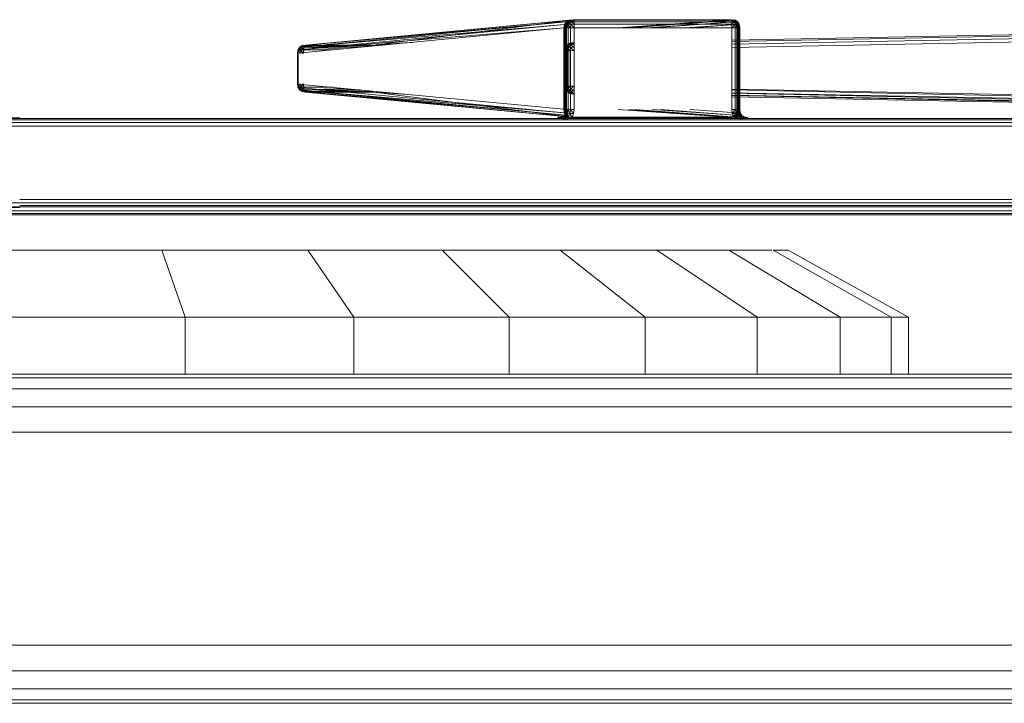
# Model space of a CAD drawing. Header units: millimetres. Extents: x 1 to 3476, y -521 to 159.
# Tile 48 of 130: x 1453 to 1526, y 108 to 159. Entities that reach past the tile are written whole.
import ezdxf

# ---------------------------------------------------------------- set-up
doc = ezdxf.new("R2010")
doc.units = ezdxf.units.MM
doc.layers.add('VG491211CA_dwg', color=8, linetype='Continuous', lineweight=9)

# ---------------------------------------------------------------- blocks, each defined once
blk = doc.blocks.new('VG491211CA_dwg-300031-Północ')
at = {"color": 18, "lineweight": 9}
for p, q in [((-433.632, 156.769), (-413.814, 158.649)), ((-433.523, 156.956), (-413.669, 158.839)), ((-433.523, 156.956), (-413.814, 158.649)), ((-413.428, 158.957), (-433.342, 157.068)), ((-413.669, 158.839), (-433.342, 157.068)), ((-433.101, 157.104), (-413.124, 159.001)), ((-413.091, 159.001), (-433.088, 157.104)), ((-413.428, 158.957), (-433.088, 157.104)), ((-413.091, 159.001), (-428.044, 157.109)), ((-413.124, 159.001), (-428.042, 157.109)), ((-413.814, 158.649), (-413.862, 158.385)), ((-413.669, 158.839), (-413.814, 158.649)), ((-413.814, 158.649), (-413.754, 158.653)), ((-413.814, 158.649), (-413.787, 158.392)), ((-413.754, 158.653), (-413.787, 158.392)), ((-413.669, 158.839), (-413.754, 158.653)), ((-413.646, 158.823), (-413.754, 158.653)), ((-413.754, 158.653), (-413.706, 158.655)), ((-413.754, 158.653), (-413.733, 158.397)), ((-413.733, 158.397), (-413.674, 158.66)), ((-413.733, 158.397), (-413.706, 158.655)), ((-413.706, 158.655), (-413.581, 158.829)), ((-413.646, 158.823), (-413.706, 158.655)), ((-413.706, 158.655), (-413.622, 158.807)), ((-413.706, 158.655), (-413.674, 158.66)), ((-413.701, 158.401), (-413.653, 158.664)), ((-413.701, 158.401), (-413.674, 158.66)), ((-413.691, 158.402), (-413.653, 158.664)), ((-413.653, 158.664), (-413.691, 158.402)), ((-413.691, 158.402), (-413.616, 158.645)), ((-413.674, 158.66), (-413.541, 158.851)), ((-413.674, 158.66), (-413.581, 158.829)), ((-413.674, 158.66), (-413.653, 158.664)), ((-413.428, 158.957), (-413.669, 158.839)), ((-413.669, 158.839), (-413.646, 158.823)), ((-413.541, 158.852), (-413.653, 158.664)), ((-413.653, 158.664), (-413.541, 158.851)), ((-413.653, 158.664), (-413.522, 158.833)), ((-413.653, 158.664), (-413.616, 158.645)), ((-413.616, 158.645), (-413.653, 158.402)), ((-413.653, 158.402), (-413.522, 158.608)), ((-413.428, 158.957), (-413.646, 158.823)), ((-413.408, 158.95), (-413.646, 158.823)), ((-413.646, 158.823), (-413.622, 158.807)), ((-413.408, 158.95), (-413.622, 158.807)), ((-413.622, 158.807), (-413.581, 158.829)), ((-413.522, 158.833), (-413.616, 158.645)), ((-413.616, 158.645), (-413.466, 158.777)), ((-413.616, 158.645), (-413.522, 158.608)), ((-413.353, 158.964), (-413.581, 158.829)), ((-413.581, 158.829), (-413.408, 158.95)), ((-413.581, 158.829), (-413.541, 158.851)), ((-413.541, 158.851), (-413.353, 158.964)), ((-413.541, 158.852), (-413.353, 158.964)), ((-413.522, 158.833), (-413.541, 158.852)), ((-413.522, 158.608), (-413.541, 158.402)), ((-413.353, 158.964), (-413.522, 158.833)), ((-413.334, 158.927), (-413.522, 158.833)), ((-413.466, 158.777), (-413.522, 158.833)), ((-413.466, 158.777), (-413.522, 158.608)), ((-413.522, 158.608), (-413.334, 158.645)), ((-413.353, 158.402), (-413.522, 158.608)), ((-413.334, 158.927), (-413.466, 158.777)), ((-413.297, 158.833), (-413.466, 158.777)), ((-413.334, 158.645), (-413.466, 158.777)), ((-413.091, 159.001), (-413.428, 158.957)), ((-413.408, 158.95), (-413.428, 158.957)), ((-413.091, 159.001), (-413.408, 158.95)), ((-413.353, 158.964), (-413.408, 158.95)), ((-413.353, 158.964), (-413.091, 159.002)), ((-413.353, 158.964), (-413.091, 159.001)), ((-413.334, 158.927), (-413.353, 158.964)), ((-413.353, 158.402), (-413.334, 158.645)), ((-413.091, 159.002), (-413.334, 158.927)), ((-413.091, 158.964), (-413.334, 158.927)), ((-413.297, 158.833), (-413.334, 158.927)), ((-413.334, 158.645), (-413.297, 158.833)), ((-413.334, 158.645), (-413.091, 158.664)), ((-413.091, 158.402), (-413.334, 158.645)), ((-413.091, 158.964), (-413.297, 158.833)), ((-413.091, 158.852), (-413.297, 158.833)), ((-413.091, 158.664), (-413.297, 158.833)), ((-401.336, 159.002), (-413.124, 159.001)), ((-413.091, 158.964), (-413.091, 159.002)), ((-413.091, 159.001), (-401.336, 159.002)), ((-401.336, 159.002), (-413.091, 159.002)), ((-413.091, 158.852), (-413.091, 158.964)), ((-401.336, 158.964), (-413.091, 158.964)), ((-413.091, 158.664), (-413.091, 158.852)), ((-401.336, 158.852), (-413.091, 158.852)), ((-413.091, 158.402), (-413.091, 158.664)), ((-413.091, 158.664), (-401.336, 158.664)), ((-409.814, 158.402), (-401.336, 159.002)), ((-401.336, 159.002), (-409.813, 158.402)), ((-409.256, 158.402), (-401.169, 158.958)), ((-401.169, 158.958), (-409.256, 158.402)), ((-409.014, 158.402), (-401.169, 158.958)), ((-401.169, 158.958), (-409.014, 158.402)), ((-407.677, 158.402), (-401.049, 158.84)), ((-401.049, 158.84), (-407.676, 158.402)), ((-401.049, 158.84), (-407.235, 158.402)), ((-407.234, 158.402), (-401.049, 158.84)), ((-401.336, 158.664), (-405.448, 158.664)), ((-400.978, 158.65), (-404.879, 158.402)), ((-404.879, 158.402), (-400.977, 158.65)), ((-400.978, 158.65), (-404.474, 158.402)), ((-404.474, 158.402), (-400.977, 158.65)), ((-403.464, 158.852), (-401.336, 158.852)), ((-401.074, 158.965), (-401.336, 159.002)), ((-401.336, 159.002), (-401.002, 158.924)), ((-401.336, 159.002), (-401.169, 158.958)), ((-401.169, 158.958), (-401.336, 159.002)), ((-401.336, 159.002), (-401.002, 158.924)), ((-401.336, 159.002), (-401.074, 158.965)), ((-401.336, 159.002), (-401.074, 158.964)), ((-401.074, 158.964), (-401.336, 159.002)), ((-401.336, 159.002), (-401.092, 158.927)), ((-401.336, 159.002), (-401.336, 158.964)), ((-401.336, 159.002), (-401.092, 158.927)), ((-323.719, 158.986), (-401.336, 157.486)), ((-401.092, 158.927), (-401.336, 158.964)), ((-401.336, 158.964), (-401.13, 158.833)), ((-401.336, 158.964), (-401.336, 158.852)), ((-401.336, 158.852), (-401.336, 158.964)), ((-401.336, 158.964), (-401.13, 158.833)), ((-401.336, 158.964), (-401.092, 158.927)), ((-323.721, 158.874), (-401.336, 157.374)), ((-401.13, 158.833), (-401.336, 158.852)), ((-401.336, 158.852), (-401.336, 158.664)), ((-401.336, 158.664), (-401.336, 158.852)), ((-401.336, 158.852), (-401.13, 158.833)), ((-401.336, 158.664), (-401.13, 158.833)), ((-401.336, 158.664), (-401.13, 158.833)), ((-401.336, 157.186), (-323.72, 158.686)), ((-401.336, 158.664), (-401.092, 158.645)), ((-401.336, 158.664), (-401.336, 158.402)), ((-401.336, 158.402), (-401.092, 158.645)), ((-401.002, 158.924), (-401.169, 158.958)), ((-401.169, 158.958), (-400.954, 158.831)), ((-401.169, 158.958), (-401.049, 158.84)), ((-401.049, 158.84), (-401.169, 158.958)), ((-401.169, 158.958), (-400.954, 158.831)), ((-401.169, 158.958), (-401.002, 158.924)), ((-401.092, 158.927), (-401.13, 158.833)), ((-401.13, 158.833), (-401.092, 158.927)), ((-400.961, 158.777), (-401.13, 158.833)), ((-401.13, 158.833), (-401.092, 158.645)), ((-401.092, 158.645), (-401.13, 158.833)), ((-401.13, 158.833), (-400.961, 158.777)), ((-401.074, 158.964), (-401.092, 158.927)), ((-401.092, 158.927), (-401.074, 158.964)), ((-400.905, 158.833), (-401.092, 158.927)), ((-401.092, 158.927), (-400.961, 158.777)), ((-401.092, 158.927), (-400.961, 158.777)), ((-401.092, 158.927), (-400.905, 158.833)), ((-401.092, 158.645), (-400.961, 158.777)), ((-401.092, 158.645), (-400.961, 158.777)), ((-401.092, 158.645), (-400.905, 158.608)), ((-401.092, 158.645), (-401.074, 158.402)), ((-400.886, 158.852), (-401.074, 158.965)), ((-401.074, 158.965), (-400.884, 158.836)), ((-401.074, 158.965), (-401.002, 158.924)), ((-401.002, 158.924), (-401.074, 158.965)), ((-401.074, 158.965), (-400.884, 158.836)), ((-401.074, 158.965), (-400.886, 158.852)), ((-401.074, 158.964), (-400.886, 158.852)), ((-400.886, 158.852), (-401.074, 158.964)), ((-401.074, 158.964), (-400.905, 158.833)), ((-401.074, 158.964), (-400.905, 158.833)), ((-401.074, 158.402), (-400.905, 158.608)), ((-401.049, 158.84), (-400.954, 158.831)), ((-400.954, 158.831), (-401.049, 158.84)), ((-400.883, 158.634), (-401.049, 158.84)), ((-400.978, 158.65), (-401.049, 158.84)), ((-401.049, 158.84), (-400.883, 158.634)), ((-401.049, 158.84), (-400.977, 158.65)), ((-400.884, 158.836), (-401.002, 158.924)), ((-401.002, 158.924), (-400.88, 158.787)), ((-401.002, 158.924), (-400.954, 158.831)), ((-400.954, 158.831), (-401.002, 158.924)), ((-401.002, 158.924), (-400.88, 158.787)), ((-401.002, 158.924), (-400.884, 158.836)), ((-400.883, 158.634), (-400.978, 158.65)), ((-400.858, 158.393), (-400.978, 158.65)), ((-400.954, 158.386), (-400.978, 158.65)), ((-400.977, 158.65), (-400.954, 158.386)), ((-400.905, 158.833), (-400.961, 158.777)), ((-400.961, 158.777), (-400.905, 158.833)), ((-400.905, 158.608), (-400.961, 158.777)), ((-400.811, 158.645), (-400.961, 158.777)), ((-400.811, 158.645), (-400.961, 158.777)), ((-400.954, 158.831), (-400.88, 158.787)), ((-400.88, 158.787), (-400.954, 158.831)), ((-400.883, 158.634), (-400.954, 158.831)), ((-400.954, 158.831), (-400.883, 158.634)), ((-400.886, 158.852), (-400.905, 158.833)), ((-400.905, 158.833), (-400.886, 158.852)), ((-400.811, 158.645), (-400.905, 158.833)), ((-400.774, 158.664), (-400.905, 158.833)), ((-400.905, 158.833), (-400.811, 158.645)), ((-400.774, 158.664), (-400.905, 158.833)), ((-400.905, 158.608), (-400.811, 158.645)), ((-400.811, 158.645), (-400.905, 158.608)), ((-400.886, 158.402), (-400.905, 158.608)), ((-400.774, 158.402), (-400.905, 158.608)), ((-400.905, 158.608), (-400.886, 158.402)), ((-400.774, 158.402), (-400.905, 158.608)), ((-400.884, 158.836), (-400.886, 158.852)), ((-400.886, 158.852), (-400.884, 158.836)), ((-400.774, 158.664), (-400.886, 158.852)), ((-400.886, 158.852), (-400.787, 158.641)), ((-400.886, 158.852), (-400.774, 158.664)), ((-400.787, 158.641), (-400.886, 158.852)), ((-400.774, 158.664), (-400.886, 158.852)), ((-400.886, 158.852), (-400.774, 158.664)), ((-400.88, 158.787), (-400.884, 158.836)), ((-400.884, 158.836), (-400.88, 158.787)), ((-400.884, 158.836), (-400.787, 158.641)), ((-400.787, 158.641), (-400.884, 158.836)), ((-400.883, 158.634), (-400.88, 158.787)), ((-400.883, 158.634), (-400.88, 158.787)), ((-400.813, 158.6), (-400.883, 158.634)), ((-400.79, 158.398), (-400.883, 158.634)), ((-400.858, 158.393), (-400.883, 158.634)), ((-400.883, 158.634), (-400.813, 158.6)), ((-400.883, 158.634), (-400.79, 158.398)), ((-400.883, 158.634), (-400.858, 158.393)), ((-400.88, 158.787), (-400.813, 158.6)), ((-400.813, 158.6), (-400.88, 158.787)), ((-400.787, 158.641), (-400.88, 158.787)), ((-400.787, 158.641), (-400.88, 158.787)), ((-400.787, 158.641), (-400.813, 158.6)), ((-400.813, 158.6), (-400.787, 158.641)), ((-400.813, 158.6), (-400.79, 158.398)), ((-400.79, 158.398), (-400.813, 158.6)), ((-400.75, 158.401), (-400.813, 158.6)), ((-400.75, 158.401), (-400.813, 158.6)), ((-400.811, 158.645), (-400.774, 158.664)), ((-400.774, 158.664), (-400.811, 158.645)), ((-400.774, 158.402), (-400.811, 158.645)), ((-400.736, 158.402), (-400.811, 158.645)), ((-400.811, 158.645), (-400.774, 158.402)), ((-400.736, 158.402), (-400.811, 158.645)), ((-400.774, 158.664), (-400.787, 158.641)), ((-400.787, 158.641), (-400.774, 158.664)), ((-400.787, 158.641), (-400.75, 158.401)), ((-400.75, 158.401), (-400.787, 158.641)), ((-400.736, 158.402), (-400.774, 158.664)), ((-400.774, 158.664), (-400.75, 158.401)), ((-400.774, 158.664), (-400.736, 158.402)), ((-400.75, 158.401), (-400.774, 158.664)), ((-400.736, 158.402), (-400.774, 158.664)), ((-400.774, 158.664), (-400.736, 158.402)), ((-433.668, 156.507), (-413.862, 158.385)), ((-433.632, 156.769), (-413.862, 158.385)), ((-413.862, 158.385), (-413.787, 158.392)), ((-413.862, 158.385), (-413.862, 152.332)), ((-413.787, 158.392), (-413.733, 158.397)), ((-413.787, 158.392), (-413.787, 152.325)), ((-413.733, 158.397), (-413.701, 158.401)), ((-413.733, 152.32), (-413.733, 158.397)), ((-413.701, 158.401), (-413.691, 158.402)), ((-413.701, 152.317), (-413.701, 158.401)), ((-413.691, 158.402), (-413.653, 158.402)), ((-413.691, 152.316), (-413.691, 158.402)), ((-413.691, 158.402), (-413.691, 152.316)), ((-413.653, 158.402), (-413.541, 158.402)), ((-413.653, 158.402), (-413.653, 152.316)), ((-413.541, 158.402), (-413.353, 158.402)), ((-413.541, 158.402), (-413.541, 152.316)), ((-413.353, 158.402), (-413.091, 158.402)), ((-413.353, 152.316), (-413.353, 158.402)), ((-413.091, 152.316), (-413.091, 158.402)), ((-413.091, 158.402), (-401.336, 158.402)), ((-323.718, 158.424), (-401.336, 156.924)), ((-401.336, 158.402), (-401.074, 158.402)), ((-401.336, 158.402), (-401.336, 152.316)), ((-401.074, 158.402), (-400.886, 158.402)), ((-401.074, 158.402), (-401.074, 152.316)), ((-400.858, 158.393), (-400.954, 158.386)), ((-400.954, 152.331), (-400.954, 158.386)), ((-400.954, 158.386), (-400.954, 156.931)), ((-400.886, 158.402), (-400.774, 158.402)), ((-400.774, 158.402), (-400.886, 158.402)), ((-400.886, 152.316), (-400.886, 158.402)), ((-400.886, 158.402), (-400.886, 156.933)), ((-400.79, 158.398), (-400.858, 158.393)), ((-400.858, 158.393), (-400.79, 158.398)), ((-400.858, 152.324), (-400.858, 158.393)), ((-400.858, 158.393), (-400.858, 156.933)), ((-400.75, 158.401), (-400.79, 158.398)), ((-400.79, 158.398), (-400.75, 158.401)), ((-400.79, 158.398), (-400.79, 152.319)), ((-400.79, 156.934), (-400.79, 158.398)), ((-400.774, 158.402), (-400.736, 158.402)), ((-400.736, 158.402), (-400.774, 158.402)), ((-400.774, 152.316), (-400.774, 158.402)), ((-400.774, 158.402), (-400.774, 156.935)), ((-400.736, 158.402), (-400.75, 158.401)), ((-400.75, 158.401), (-400.736, 158.402)), ((-400.75, 158.401), (-400.75, 152.316)), ((-400.75, 156.935), (-400.75, 158.401)), ((-400.736, 152.316), (-400.736, 158.402)), ((-400.736, 158.402), (-400.736, 152.316)), ((-400.736, 156.935), (-400.736, 158.402)), ((-400.736, 158.402), (-400.736, 156.935)), ((-429.507, 157.108), (-433.645, 156.769)), ((-430.085, 157.107), (-433.645, 156.769)), ((-433.355, 157.068), (-433.577, 156.932)), ((-433.342, 157.068), (-433.564, 156.932)), ((-431.967, 157.105), (-433.537, 156.956)), ((-431.801, 157.105), (-433.537, 156.956)), ((-433.537, 156.956), (-433.355, 157.068)), ((-433.342, 157.068), (-433.523, 156.956)), ((-433.101, 157.104), (-433.407, 157.024)), ((-433.407, 157.024), (-433.355, 157.068)), ((-433.088, 157.104), (-433.393, 157.024)), ((-433.342, 157.068), (-433.393, 157.024)), ((-433.355, 157.068), (-433.101, 157.104)), ((-433.088, 157.104), (-433.342, 157.068)), ((-433.163, 157.061), (-433.088, 157.104)), ((-428.042, 157.109), (-433.101, 157.104)), ((-433.088, 157.104), (-428.044, 157.109)), ((-433.088, 157.104), (-428.138, 157.064)), ((-428.044, 157.109), (-425.152, 157.314)), ((-428.044, 157.109), (-425.385, 157.292)), ((-425.158, 157.314), (-428.042, 157.109)), ((-425.391, 157.292), (-428.042, 157.109)), ((-413.686, 156.948), (-413.574, 157.137)), ((-413.574, 157.137), (-413.686, 156.948)), ((-413.686, 156.948), (-413.555, 157.119)), ((-413.686, 156.948), (-413.555, 157.119)), ((-413.649, 156.93), (-413.555, 157.119)), ((-413.555, 157.119), (-413.649, 156.93)), ((-413.387, 157.254), (-413.574, 157.137)), ((-413.574, 157.137), (-413.387, 157.254)), ((-413.574, 157.137), (-413.555, 157.119)), ((-413.555, 157.119), (-413.574, 157.137)), ((-413.387, 157.254), (-413.555, 157.119)), ((-413.387, 157.254), (-413.555, 157.119)), ((-413.368, 157.216), (-413.555, 157.119)), ((-413.555, 157.119), (-413.368, 157.216)), ((-413.555, 157.119), (-413.499, 157.064)), ((-413.499, 157.064), (-413.555, 157.119)), ((-413.368, 157.216), (-413.499, 157.064)), ((-413.368, 157.216), (-413.499, 157.064)), ((-413.33, 157.123), (-413.499, 157.064)), ((-413.499, 157.064), (-413.33, 157.123)), ((-413.124, 157.296), (-413.387, 157.254)), ((-413.387, 157.254), (-413.124, 157.296)), ((-413.368, 157.216), (-413.387, 157.254)), ((-413.387, 157.254), (-413.368, 157.216)), ((-413.124, 157.296), (-413.368, 157.216)), ((-413.124, 157.296), (-413.368, 157.216)), ((-413.124, 157.259), (-413.368, 157.216)), ((-413.368, 157.216), (-413.124, 157.259)), ((-413.33, 157.123), (-413.368, 157.216)), ((-413.368, 157.216), (-413.33, 157.123)), ((-413.368, 156.935), (-413.33, 157.123)), ((-413.33, 157.123), (-413.368, 156.935)), ((-413.124, 157.259), (-413.33, 157.123)), ((-413.124, 157.259), (-413.33, 157.123)), ((-413.124, 157.146), (-413.33, 157.123)), ((-413.33, 157.123), (-413.124, 157.146)), ((-413.124, 156.959), (-413.33, 157.123)), ((-413.124, 156.959), (-413.33, 157.123)), ((-433.679, 156.744), (-433.72, 156.5)), ((-433.72, 156.5), (-433.642, 156.701)), ((-433.72, 156.5), (-433.72, 154.217)), ((-433.707, 156.5), (-433.665, 156.744)), ((-433.707, 156.5), (-433.628, 156.701)), ((-433.645, 156.769), (-433.682, 156.507)), ((-433.682, 156.507), (-433.679, 156.744)), ((-433.577, 156.932), (-433.679, 156.744)), ((-433.679, 156.744), (-433.571, 156.871)), ((-433.645, 156.769), (-433.679, 156.744)), ((-433.679, 156.744), (-433.642, 156.701)), ((-433.668, 156.507), (-433.632, 156.769)), ((-433.668, 156.507), (-433.665, 156.744)), ((-433.668, 154.21), (-433.668, 156.507)), ((-433.665, 156.744), (-433.564, 156.932)), ((-433.665, 156.744), (-433.557, 156.871)), ((-433.665, 156.744), (-433.632, 156.769)), ((-433.628, 156.701), (-433.665, 156.744)), ((-433.665, 156.495), (-433.642, 156.701)), ((-433.628, 156.701), (-433.651, 156.495)), ((-433.537, 156.956), (-433.645, 156.769)), ((-433.645, 156.769), (-433.577, 156.932)), ((-433.642, 156.701), (-433.571, 156.871)), ((-433.642, 156.701), (-433.487, 156.736)), ((-433.516, 156.492), (-433.642, 156.701)), ((-433.632, 156.769), (-433.523, 156.956)), ((-433.632, 156.769), (-433.564, 156.932)), ((-433.557, 156.871), (-433.628, 156.701)), ((-433.473, 156.736), (-433.628, 156.701)), ((-433.502, 156.492), (-433.628, 156.701)), ((-433.407, 157.024), (-433.577, 156.932)), ((-433.577, 156.932), (-433.537, 156.956)), ((-433.571, 156.871), (-433.577, 156.932)), ((-433.407, 157.024), (-433.571, 156.871)), ((-433.571, 156.871), (-433.424, 156.926)), ((-433.487, 156.736), (-433.571, 156.871)), ((-433.564, 156.932), (-433.393, 157.024)), ((-433.564, 156.932), (-433.523, 156.956)), ((-433.557, 156.871), (-433.564, 156.932)), ((-433.393, 157.024), (-433.557, 156.871)), ((-433.41, 156.926), (-433.557, 156.871)), ((-433.473, 156.736), (-433.557, 156.871)), ((-433.516, 156.492), (-433.487, 156.736)), ((-433.473, 156.736), (-433.502, 156.492)), ((-433.487, 156.736), (-433.424, 156.926)), ((-433.487, 156.736), (-433.262, 156.754)), ((-433.273, 156.491), (-433.487, 156.736)), ((-433.41, 156.926), (-433.473, 156.736)), ((-433.248, 156.754), (-433.473, 156.736)), ((-433.259, 156.491), (-433.473, 156.736)), ((-433.176, 157.061), (-433.424, 156.926)), ((-433.424, 156.926), (-433.407, 157.024)), ((-433.424, 156.926), (-433.23, 156.944)), ((-433.262, 156.754), (-433.424, 156.926)), ((-433.163, 157.061), (-433.41, 156.926)), ((-433.393, 157.024), (-433.41, 156.926)), ((-433.216, 156.944), (-433.41, 156.926)), ((-433.248, 156.754), (-433.41, 156.926)), ((-433.176, 157.061), (-433.407, 157.024)), ((-433.393, 157.024), (-433.163, 157.061)), ((-433.273, 156.491), (-433.262, 156.754)), ((-433.23, 156.944), (-433.262, 156.754)), ((-433.262, 156.754), (-431.059, 156.754)), ((-433.248, 156.754), (-433.259, 156.491)), ((-433.248, 156.754), (-433.216, 156.944)), ((-431.059, 156.754), (-433.248, 156.754)), ((-433.176, 157.061), (-433.23, 156.944)), ((-433.23, 156.944), (-429.045, 156.945)), ((-433.23, 156.944), (-430.251, 156.831)), ((-433.216, 156.944), (-433.163, 157.061)), ((-429.045, 156.945), (-433.216, 156.944)), ((-430.25, 156.831), (-433.216, 156.944)), ((-428.878, 156.961), (-433.176, 157.061)), ((-433.163, 157.061), (-428.138, 157.064)), ((-433.163, 157.061), (-428.878, 156.961)), ((-413.724, 156.685), (-413.686, 156.948)), ((-413.686, 156.948), (-413.724, 156.685)), ((-413.724, 156.685), (-413.649, 156.93)), ((-413.724, 156.685), (-413.649, 156.93)), ((-413.686, 156.685), (-413.724, 156.685)), ((-413.724, 156.685), (-413.686, 156.685)), ((-413.724, 154.06), (-413.724, 156.685)), ((-413.724, 156.685), (-413.724, 154.06)), ((-413.649, 156.93), (-413.686, 156.948)), ((-413.686, 156.948), (-413.649, 156.93)), ((-413.686, 156.685), (-413.649, 156.93)), ((-413.649, 156.93), (-413.686, 156.685)), ((-413.686, 156.685), (-413.555, 156.894)), ((-413.686, 156.685), (-413.555, 156.894)), ((-413.574, 156.687), (-413.686, 156.685)), ((-413.686, 156.685), (-413.574, 156.687)), ((-413.686, 154.059), (-413.686, 156.685)), ((-413.686, 156.685), (-413.686, 154.059)), ((-413.649, 156.93), (-413.499, 157.064)), ((-413.649, 156.93), (-413.499, 157.064)), ((-413.555, 156.894), (-413.649, 156.93)), ((-413.649, 156.93), (-413.555, 156.894)), ((-413.555, 156.894), (-413.574, 156.687)), ((-413.574, 156.687), (-413.555, 156.894)), ((-413.574, 156.687), (-413.387, 156.691)), ((-413.387, 156.691), (-413.574, 156.687)), ((-413.574, 156.687), (-413.574, 154.057)), ((-413.574, 154.057), (-413.574, 156.687)), ((-413.499, 157.064), (-413.555, 156.894)), ((-413.555, 156.894), (-413.499, 157.064)), ((-413.555, 156.894), (-413.368, 156.935)), ((-413.368, 156.935), (-413.555, 156.894)), ((-413.387, 156.691), (-413.555, 156.894)), ((-413.387, 156.691), (-413.555, 156.894)), ((-413.368, 156.935), (-413.499, 157.064)), ((-413.368, 156.935), (-413.499, 157.064)), ((-413.387, 156.691), (-413.368, 156.935)), ((-413.368, 156.935), (-413.387, 156.691)), ((-413.387, 156.691), (-413.124, 156.696)), ((-413.124, 156.696), (-413.387, 156.691)), ((-413.387, 154.053), (-413.387, 156.691)), ((-413.387, 156.691), (-413.387, 154.053)), ((-413.368, 156.935), (-413.124, 156.959)), ((-413.124, 156.959), (-413.368, 156.935)), ((-413.124, 156.696), (-413.368, 156.935)), ((-413.124, 156.696), (-413.368, 156.935)), ((-433.72, 154.217), (-433.642, 154.016)), ((-433.72, 154.217), (-433.679, 153.973)), ((-433.665, 153.973), (-433.707, 154.217)), ((-433.707, 154.217), (-433.628, 154.016)), ((-433.682, 154.21), (-433.679, 153.973)), ((-433.682, 154.21), (-433.645, 153.948)), ((-433.632, 153.948), (-433.668, 154.21)), ((-433.668, 154.21), (-433.665, 153.973)), ((-413.862, 152.332), (-433.668, 154.21)), ((-433.642, 154.016), (-433.665, 154.222)), ((-433.651, 154.222), (-433.628, 154.016)), ((-433.516, 154.225), (-433.642, 154.016)), ((-433.502, 154.225), (-433.628, 154.016)), ((-433.487, 153.981), (-433.516, 154.225)), ((-433.502, 154.225), (-433.473, 153.981)), ((-433.273, 154.226), (-433.487, 153.981)), ((-433.259, 154.226), (-433.473, 153.981)), ((-433.262, 153.963), (-433.273, 154.226)), ((-433.259, 154.226), (-433.248, 153.963)), ((-433.642, 154.016), (-433.679, 153.973)), ((-433.679, 153.973), (-433.571, 153.846)), ((-433.679, 153.973), (-433.577, 153.785)), ((-433.679, 153.973), (-433.645, 153.948)), ((-433.665, 153.973), (-433.628, 154.016)), ((-433.564, 153.785), (-433.665, 153.973)), ((-433.665, 153.973), (-433.557, 153.846)), ((-433.632, 153.948), (-433.665, 153.973)), ((-433.645, 153.948), (-433.577, 153.785)), ((-433.645, 153.948), (-433.537, 153.761)), ((-433.645, 153.948), (-430.085, 153.61)), ((-433.571, 153.846), (-433.642, 154.016)), ((-433.487, 153.981), (-433.642, 154.016)), ((-433.523, 153.761), (-433.632, 153.948)), ((-433.632, 153.948), (-433.564, 153.785)), ((-413.823, 152.069), (-433.632, 153.948)), ((-433.628, 154.016), (-433.557, 153.846)), ((-433.628, 154.016), (-433.473, 153.981)), ((-433.577, 153.785), (-433.571, 153.846)), ((-433.537, 153.761), (-433.577, 153.785)), ((-433.577, 153.785), (-433.407, 153.693)), ((-433.355, 153.649), (-433.577, 153.785)), ((-433.487, 153.981), (-433.571, 153.846)), ((-433.407, 153.693), (-433.571, 153.846)), ((-433.424, 153.791), (-433.571, 153.846)), ((-433.557, 153.846), (-433.564, 153.785)), ((-433.564, 153.785), (-433.523, 153.761)), ((-433.393, 153.693), (-433.564, 153.785)), ((-433.342, 153.649), (-433.564, 153.785)), ((-433.473, 153.981), (-433.557, 153.846)), ((-433.557, 153.846), (-433.41, 153.791)), ((-433.393, 153.693), (-433.557, 153.846)), ((-433.355, 153.649), (-433.537, 153.761)), ((-433.537, 153.761), (-431.967, 153.612)), ((-433.537, 153.761), (-431.801, 153.612)), ((-413.707, 151.882), (-433.523, 153.761)), ((-433.523, 153.761), (-433.342, 153.649)), ((-413.823, 152.069), (-433.523, 153.761)), ((-433.424, 153.791), (-433.487, 153.981)), ((-433.262, 153.963), (-433.487, 153.981)), ((-433.473, 153.981), (-433.41, 153.791)), ((-433.473, 153.981), (-433.248, 153.963)), ((-433.262, 153.963), (-433.424, 153.791)), ((-433.407, 153.693), (-433.424, 153.791)), ((-433.176, 153.656), (-433.424, 153.791)), ((-433.23, 153.773), (-433.424, 153.791)), ((-433.248, 153.963), (-433.41, 153.791)), ((-433.41, 153.791), (-433.393, 153.693)), ((-433.41, 153.791), (-433.216, 153.773)), ((-433.163, 153.656), (-433.41, 153.791)), ((-433.407, 153.693), (-433.176, 153.656)), ((-433.355, 153.649), (-433.407, 153.693)), ((-433.101, 153.613), (-433.407, 153.693)), ((-433.393, 153.693), (-433.342, 153.649)), ((-433.163, 153.656), (-433.393, 153.693)), ((-433.088, 153.613), (-433.393, 153.693)), ((-433.101, 153.613), (-433.355, 153.649)), ((-433.342, 153.649), (-413.707, 151.882)), ((-433.342, 153.649), (-413.514, 151.769)), ((-433.342, 153.649), (-433.088, 153.613)), ((-431.059, 153.963), (-433.262, 153.963)), ((-433.262, 153.963), (-433.23, 153.773)), ((-433.248, 153.963), (-431.059, 153.963)), ((-433.216, 153.773), (-433.248, 153.963)), ((-430.251, 153.886), (-433.23, 153.773)), ((-429.045, 153.772), (-433.23, 153.773)), ((-433.23, 153.773), (-433.176, 153.656)), ((-433.216, 153.773), (-430.25, 153.886)), ((-433.163, 153.656), (-433.216, 153.773)), ((-433.216, 153.773), (-429.045, 153.772)), ((-433.176, 153.656), (-428.878, 153.756)), ((-428.878, 153.756), (-433.163, 153.656)), ((-428.138, 153.653), (-433.163, 153.656)), ((-433.088, 153.613), (-433.163, 153.656)), ((-413.276, 151.731), (-433.101, 153.613)), ((-433.101, 153.613), (-428.042, 153.608)), ((-428.138, 153.653), (-433.088, 153.613)), ((-428.044, 153.608), (-433.088, 153.613)), ((-433.088, 153.613), (-413.243, 151.731)), ((-425.15, 153.402), (-428.044, 153.608)), ((-413.243, 151.731), (-428.044, 153.608)), ((-428.042, 153.608), (-425.156, 153.403)), ((-413.276, 151.731), (-428.042, 153.608)), ((-413.686, 153.796), (-413.724, 154.06)), ((-413.724, 154.06), (-413.649, 153.815)), ((-413.724, 154.06), (-413.686, 154.059)), ((-413.686, 154.059), (-413.724, 154.06)), ((-413.724, 154.06), (-413.649, 153.815)), ((-413.724, 154.06), (-413.686, 153.796)), ((-413.649, 153.815), (-413.686, 154.059)), ((-413.686, 154.059), (-413.555, 153.85)), ((-413.686, 154.059), (-413.574, 154.057)), ((-413.574, 154.057), (-413.686, 154.059)), ((-413.686, 154.059), (-413.555, 153.85)), ((-413.686, 154.059), (-413.649, 153.815)), ((-413.686, 153.796), (-413.649, 153.815)), ((-413.649, 153.815), (-413.686, 153.796)), ((-413.574, 153.607), (-413.686, 153.796)), ((-413.686, 153.796), (-413.555, 153.625)), ((-413.686, 153.796), (-413.555, 153.625)), ((-413.686, 153.796), (-413.574, 153.607)), ((-413.649, 153.815), (-413.555, 153.85)), ((-413.555, 153.85), (-413.649, 153.815)), ((-413.555, 153.625), (-413.649, 153.815)), ((-413.649, 153.815), (-413.499, 153.68)), ((-413.649, 153.815), (-413.499, 153.68)), ((-413.649, 153.815), (-413.555, 153.625)), ((-413.387, 154.053), (-413.574, 154.057)), ((-413.574, 154.057), (-413.555, 153.85)), ((-413.555, 153.85), (-413.574, 154.057)), ((-413.574, 154.057), (-413.387, 154.053)), ((-413.574, 153.607), (-413.555, 153.625)), ((-413.555, 153.625), (-413.574, 153.607)), ((-413.387, 153.491), (-413.574, 153.607)), ((-413.574, 153.607), (-413.387, 153.491)), ((-413.387, 154.053), (-413.555, 153.85)), ((-413.387, 154.053), (-413.555, 153.85)), ((-413.368, 153.809), (-413.555, 153.85)), ((-413.555, 153.85), (-413.499, 153.68)), ((-413.499, 153.68), (-413.555, 153.85)), ((-413.555, 153.85), (-413.368, 153.809)), ((-413.555, 153.625), (-413.499, 153.68)), ((-413.499, 153.68), (-413.555, 153.625)), ((-413.368, 153.528), (-413.555, 153.625)), ((-413.387, 153.491), (-413.555, 153.625)), ((-413.555, 153.625), (-413.368, 153.528)), ((-413.387, 153.491), (-413.555, 153.625)), ((-413.368, 153.809), (-413.499, 153.68)), ((-413.368, 153.809), (-413.499, 153.68)), ((-413.499, 153.68), (-413.33, 153.621)), ((-413.499, 153.68), (-413.33, 153.621)), ((-413.368, 153.528), (-413.499, 153.68)), ((-413.368, 153.528), (-413.499, 153.68)), ((-413.368, 153.809), (-413.387, 154.053)), ((-413.124, 154.048), (-413.387, 154.053)), ((-413.387, 154.053), (-413.368, 153.809)), ((-413.387, 154.053), (-413.124, 154.048)), ((-413.368, 153.528), (-413.387, 153.491)), ((-413.387, 153.491), (-413.368, 153.528)), ((-413.124, 153.448), (-413.387, 153.491)), ((-413.387, 153.491), (-413.124, 153.448)), ((-413.124, 154.048), (-413.368, 153.809)), ((-413.124, 154.048), (-413.368, 153.809)), ((-413.33, 153.621), (-413.368, 153.809)), ((-413.124, 153.786), (-413.368, 153.809)), ((-413.368, 153.809), (-413.33, 153.621)), ((-413.368, 153.809), (-413.124, 153.786)), ((-413.33, 153.621), (-413.368, 153.528)), ((-413.368, 153.528), (-413.33, 153.621)), ((-413.124, 153.486), (-413.368, 153.528)), ((-413.124, 153.448), (-413.368, 153.528)), ((-413.368, 153.528), (-413.124, 153.486)), ((-413.124, 153.448), (-413.368, 153.528)), ((-413.124, 153.786), (-413.33, 153.621)), ((-413.124, 153.786), (-413.33, 153.621)), ((-413.33, 153.621), (-413.124, 153.598)), ((-413.33, 153.621), (-413.124, 153.598)), ((-413.124, 153.486), (-413.33, 153.621)), ((-413.124, 153.486), (-413.33, 153.621)), ((-323.124, 152.309), (-401.336, 153.82)), ((-323.649, 152.057), (-401.336, 153.786)), ((-323.649, 152.057), (-401.336, 153.558)), ((-324.024, 151.876), (-401.336, 153.533)), ((-400.954, 153.813), (-400.954, 152.331)), ((-400.886, 153.812), (-400.886, 152.316)), ((-400.858, 153.811), (-400.858, 152.324)), ((-400.79, 152.319), (-400.79, 153.81)), ((-400.774, 153.81), (-400.774, 152.316)), ((-400.75, 152.316), (-400.75, 153.809)), ((-400.736, 152.316), (-400.736, 153.809)), ((-400.736, 153.809), (-400.736, 152.316)), ((-401.336, 153.37), (-324.024, 151.876)), ((-401.336, 153.355), (-324.249, 151.768)), ((-401.336, 153.258), (-324.249, 151.768)), ((-413.862, 152.332), (-413.823, 152.069)), ((-413.787, 152.325), (-413.862, 152.332)), ((-413.841, 151.866), (-413.738, 152.056)), ((-413.728, 152.053), (-413.841, 151.866)), ((-413.841, 151.866), (-413.728, 152.053)), ((-413.692, 152.032), (-413.841, 151.866)), ((-413.787, 152.325), (-413.823, 152.069)), ((-413.823, 152.069), (-413.707, 151.882)), ((-413.746, 152.064), (-413.823, 152.069)), ((-413.811, 151.845), (-413.738, 152.056)), ((-413.811, 151.845), (-413.73, 152.039)), ((-413.692, 152.032), (-413.806, 151.835)), ((-413.787, 152.325), (-413.746, 152.064)), ((-413.733, 152.32), (-413.787, 152.325)), ((-413.733, 152.32), (-413.746, 152.064)), ((-413.746, 152.064), (-413.667, 151.852)), ((-413.73, 152.039), (-413.746, 152.064)), ((-413.746, 152.064), (-413.707, 151.882)), ((-413.738, 152.056), (-413.733, 152.32)), ((-413.738, 152.056), (-413.701, 152.317)), ((-413.691, 152.316), (-413.738, 152.056)), ((-413.738, 152.056), (-413.73, 152.039)), ((-413.728, 152.053), (-413.738, 152.056)), ((-413.73, 152.039), (-413.733, 152.32)), ((-413.701, 152.317), (-413.733, 152.32)), ((-413.725, 151.78), (-413.73, 152.039)), ((-413.73, 152.039), (-413.667, 151.852)), ((-413.653, 152.316), (-413.728, 152.053)), ((-413.691, 152.316), (-413.728, 152.053)), ((-413.728, 152.053), (-413.691, 152.316)), ((-413.692, 152.032), (-413.728, 152.053)), ((-413.691, 152.316), (-413.701, 152.317)), ((-413.541, 152.316), (-413.692, 152.032)), ((-413.653, 152.316), (-413.692, 152.032)), ((-413.578, 151.995), (-413.692, 152.032)), ((-413.692, 152.032), (-413.691, 151.773)), ((-413.653, 152.316), (-413.691, 152.316)), ((-413.578, 151.995), (-413.691, 151.773)), ((-413.541, 152.316), (-413.653, 152.316)), ((-413.541, 152.316), (-413.578, 151.995)), ((-413.406, 152.001), (-413.578, 151.995)), ((-413.534, 151.735), (-413.578, 151.995)), ((-413.406, 152.001), (-413.541, 152.316)), ((-413.353, 152.316), (-413.541, 152.316)), ((-413.534, 151.735), (-413.406, 152.001)), ((-413.406, 152.001), (-413.353, 152.316)), ((-413.128, 152.016), (-413.406, 152.001)), ((-413.241, 151.716), (-413.406, 152.001)), ((-413.128, 152.016), (-413.353, 152.316)), ((-413.091, 152.316), (-413.353, 152.316)), ((-413.241, 151.716), (-413.128, 152.016)), ((-413.128, 152.016), (-413.091, 152.316)), ((-401.613, 151.734), (-409.819, 152.316)), ((-409.818, 152.316), (-401.613, 151.734)), ((-401.325, 151.77), (-409.018, 152.316)), ((-409.017, 152.316), (-401.325, 151.77)), ((-401.325, 151.77), (-408.529, 152.316)), ((-408.528, 152.316), (-401.325, 151.77)), ((-407.236, 152.316), (-401.118, 151.882)), ((-401.118, 151.882), (-407.236, 152.316)), ((-406.656, 152.316), (-401.118, 151.882)), ((-401.118, 151.882), (-406.656, 152.316)), ((-404.475, 152.316), (-400.995, 152.069)), ((-400.995, 152.069), (-404.475, 152.316)), ((-401.336, 152.316), (-401.299, 152.016)), ((-401.074, 152.316), (-401.336, 152.316)), ((-401.074, 152.316), (-401.299, 152.016)), ((-401.299, 152.016), (-401.186, 151.716)), ((-401.021, 152.001), (-401.299, 152.016)), ((-401.299, 152.016), (-401.021, 152.001)), ((-401.186, 151.716), (-401.299, 152.016)), ((-401.021, 152.001), (-401.186, 151.716)), ((-401.186, 151.716), (-401.021, 152.001)), ((-401.118, 151.882), (-400.995, 152.069)), ((-400.995, 152.069), (-401.118, 151.882)), ((-401.074, 152.316), (-401.021, 152.001)), ((-400.886, 152.316), (-401.074, 152.316)), ((-400.886, 152.316), (-401.021, 152.001)), ((-401.021, 152.001), (-400.892, 151.735)), ((-400.849, 151.995), (-401.021, 152.001)), ((-401.021, 152.001), (-400.849, 151.995)), ((-400.892, 151.735), (-401.021, 152.001)), ((-400.995, 152.069), (-400.954, 152.331)), ((-400.954, 152.331), (-400.995, 152.069)), ((-400.995, 152.069), (-400.897, 152.094)), ((-400.995, 152.069), (-400.978, 151.857)), ((-400.995, 152.069), (-400.978, 151.857)), ((-400.978, 151.857), (-400.794, 152.1)), ((-400.794, 152.097), (-400.978, 151.857)), ((-400.978, 151.857), (-400.897, 152.094)), ((-400.897, 152.092), (-400.978, 151.857)), ((-400.954, 152.331), (-400.897, 152.094)), ((-400.954, 152.331), (-400.858, 152.324)), ((-400.897, 152.094), (-400.858, 152.324)), ((-400.858, 152.324), (-400.897, 152.092)), ((-400.897, 152.094), (-400.794, 152.1)), ((-400.794, 152.097), (-400.897, 152.092)), ((-400.849, 151.995), (-400.892, 151.735)), ((-400.892, 151.735), (-400.849, 151.995)), ((-400.849, 151.995), (-400.886, 152.316)), ((-400.735, 152.032), (-400.886, 152.316)), ((-400.774, 152.316), (-400.886, 152.316)), ((-400.886, 152.316), (-400.849, 151.995)), ((-400.886, 152.316), (-400.735, 152.032)), ((-400.886, 152.316), (-400.774, 152.316)), ((-400.858, 152.324), (-400.794, 152.1)), ((-400.858, 152.324), (-400.79, 152.319)), ((-400.79, 152.319), (-400.858, 152.324)), ((-400.858, 152.324), (-400.794, 152.097)), ((-400.735, 152.032), (-400.849, 151.995)), ((-400.849, 151.995), (-400.735, 152.032)), ((-400.736, 151.773), (-400.849, 151.995)), ((-400.849, 151.995), (-400.736, 151.773)), ((-400.794, 152.1), (-400.799, 151.794)), ((-400.797, 151.794), (-400.794, 152.097)), ((-400.79, 152.319), (-400.794, 152.1)), ((-400.794, 152.097), (-400.79, 152.319)), ((-400.75, 152.316), (-400.794, 152.1)), ((-400.75, 152.316), (-400.794, 152.097)), ((-400.794, 152.1), (-400.641, 151.851)), ((-400.794, 152.1), (-400.714, 152.087)), ((-400.64, 151.851), (-400.794, 152.097)), ((-400.714, 152.085), (-400.794, 152.097)), ((-400.79, 152.319), (-400.75, 152.316)), ((-400.75, 152.316), (-400.79, 152.319)), ((-400.735, 152.032), (-400.774, 152.316)), ((-400.699, 152.053), (-400.774, 152.316)), ((-400.736, 152.316), (-400.774, 152.316)), ((-400.774, 152.316), (-400.735, 152.032)), ((-400.774, 152.316), (-400.699, 152.053)), ((-400.774, 152.316), (-400.736, 152.316)), ((-400.75, 152.316), (-400.714, 152.087)), ((-400.75, 152.316), (-400.736, 152.316)), ((-400.714, 152.085), (-400.75, 152.316)), ((-400.736, 152.316), (-400.75, 152.316)), ((-400.736, 152.316), (-400.714, 152.087)), ((-400.736, 152.316), (-400.699, 152.053)), ((-400.699, 152.053), (-400.736, 152.316)), ((-400.736, 152.316), (-400.699, 152.053)), ((-400.699, 152.053), (-400.736, 152.316)), ((-400.736, 152.316), (-400.714, 152.085)), ((-400.735, 152.032), (-400.736, 151.773)), ((-400.735, 152.032), (-400.736, 151.773)), ((-400.699, 152.053), (-400.735, 152.032)), ((-400.735, 152.032), (-400.699, 152.053)), ((-400.621, 151.835), (-400.735, 152.032)), ((-400.586, 151.866), (-400.735, 152.032)), ((-400.735, 152.032), (-400.621, 151.835)), ((-400.735, 152.032), (-400.586, 151.866)), ((-400.714, 152.087), (-400.641, 151.851)), ((-400.714, 152.087), (-400.699, 152.053)), ((-400.64, 151.851), (-400.714, 152.085)), ((-400.699, 152.053), (-400.714, 152.085)), ((-400.699, 152.053), (-400.641, 151.851)), ((-400.699, 152.053), (-400.586, 151.866)), ((-400.586, 151.866), (-400.699, 152.053)), ((-400.699, 152.053), (-400.586, 151.866)), ((-400.586, 151.866), (-400.699, 152.053)), ((-400.699, 152.053), (-400.64, 151.851)), ((-454.416, 151.641), (-584.793, 151.641)), ((-584.793, 151.528), (-454.416, 151.528)), ((-584.793, 151.341), (-454.416, 151.341)), ((-455.116, 151.678), (-454.416, 151.678)), ((-310.924, 151.641), (-454.416, 151.641)), ((-323.124, 151.528), (-454.416, 151.528)), ((-454.416, 151.341), (-323.124, 151.341)), ((-414.061, 151.753), (-414.324, 151.716)), ((-414.324, 151.716), (-414.061, 151.753)), ((-414.324, 151.716), (-414.286, 151.678)), ((-414.286, 151.678), (-414.324, 151.716)), ((-414.291, 151.716), (-414.028, 151.753)), ((-414.028, 151.753), (-414.291, 151.716)), ((-414.254, 151.678), (-414.291, 151.716)), ((-414.291, 151.716), (-414.253, 151.678)), ((-414.061, 151.753), (-414.286, 151.678)), ((-414.286, 151.678), (-414.061, 151.753)), ((-414.01, 151.717), (-414.286, 151.678)), ((-414.286, 151.678), (-414.031, 151.713)), ((-414.254, 151.678), (-414.028, 151.753)), ((-414.254, 151.678), (-413.977, 151.717)), ((-414.028, 151.753), (-414.253, 151.678)), ((-413.998, 151.713), (-414.253, 151.678)), ((-414.031, 151.713), (-414.061, 151.753)), ((-413.924, 151.618), (-414.031, 151.713)), ((-414.028, 151.753), (-413.841, 151.866)), ((-413.841, 151.866), (-414.028, 151.753)), ((-413.977, 151.717), (-414.028, 151.753)), ((-414.028, 151.753), (-413.998, 151.713)), ((-414.01, 151.717), (-413.891, 151.621)), ((-413.841, 151.866), (-413.998, 151.713)), ((-413.806, 151.835), (-413.998, 151.713)), ((-413.998, 151.713), (-413.89, 151.618)), ((-413.977, 151.717), (-413.841, 151.866)), ((-413.977, 151.717), (-413.811, 151.845)), ((-413.86, 151.622), (-413.977, 151.717)), ((-413.924, 151.618), (-413.724, 151.773)), ((-413.756, 151.779), (-413.891, 151.621)), ((-413.806, 151.835), (-413.89, 151.618)), ((-413.691, 151.773), (-413.89, 151.618)), ((-413.86, 151.622), (-413.811, 151.845)), ((-413.86, 151.622), (-413.725, 151.78)), ((-413.841, 151.866), (-413.806, 151.835)), ((-413.811, 151.845), (-413.841, 151.866)), ((-413.725, 151.78), (-413.811, 151.845)), ((-413.806, 151.835), (-413.691, 151.773)), ((-413.738, 151.534), (-413.724, 151.773)), ((-413.667, 151.852), (-413.725, 151.78)), ((-413.725, 151.78), (-413.582, 151.625)), ((-413.514, 151.769), (-413.707, 151.882)), ((-413.707, 151.882), (-413.667, 151.852)), ((-413.705, 151.534), (-413.691, 151.773)), ((-413.534, 151.735), (-413.691, 151.773)), ((-413.667, 151.852), (-413.582, 151.625)), ((-413.667, 151.852), (-413.51, 151.73)), ((-413.514, 151.769), (-413.667, 151.852)), ((-413.613, 151.625), (-413.543, 151.73)), ((-413.51, 151.73), (-413.582, 151.625)), ((-413.241, 151.716), (-413.534, 151.735)), ((-413.243, 151.731), (-413.514, 151.769)), ((-413.514, 151.769), (-413.51, 151.73)), ((-413.243, 151.731), (-413.51, 151.73)), ((-413.51, 151.73), (-413.215, 151.687)), ((-401.613, 151.734), (-413.276, 151.731)), ((-413.243, 151.731), (-401.613, 151.734)), ((-413.215, 151.687), (-413.243, 151.731)), ((-413.215, 151.687), (-401.613, 151.734)), ((-413.215, 151.687), (-401.455, 151.688)), ((-401.613, 151.734), (-405.448, 151.718)), ((-405.448, 151.648), (-401.455, 151.688)), ((-401.454, 151.688), (-405.448, 151.648)), ((-401.325, 151.77), (-401.613, 151.734)), ((-401.613, 151.734), (-401.325, 151.77)), ((-401.613, 151.734), (-401.455, 151.688)), ((-401.454, 151.688), (-401.613, 151.734)), ((-401.455, 151.688), (-401.325, 151.77)), ((-401.455, 151.688), (-401.17, 151.728)), ((-401.325, 151.77), (-401.454, 151.688)), ((-401.17, 151.728), (-401.454, 151.688)), ((-401.118, 151.882), (-401.325, 151.77)), ((-401.325, 151.77), (-401.118, 151.882)), ((-401.17, 151.728), (-401.325, 151.77)), ((-401.325, 151.77), (-401.17, 151.728)), ((-401.186, 151.716), (-400.892, 151.735)), ((-400.892, 151.735), (-401.186, 151.716)), ((-401.17, 151.728), (-401.118, 151.882)), ((-401.118, 151.882), (-401.17, 151.728)), ((-401.17, 151.728), (-400.978, 151.857)), ((-400.978, 151.857), (-401.17, 151.728)), ((-400.978, 151.631), (-401.17, 151.728)), ((-401.17, 151.728), (-400.976, 151.631)), ((-400.978, 151.857), (-401.118, 151.882)), ((-401.118, 151.882), (-400.978, 151.857)), ((-400.799, 151.794), (-400.978, 151.857)), ((-400.978, 151.631), (-400.978, 151.857)), ((-400.978, 151.857), (-400.797, 151.794)), ((-400.978, 151.857), (-400.976, 151.631)), ((-400.978, 151.631), (-400.799, 151.794)), ((-400.797, 151.794), (-400.976, 151.631)), ((-400.892, 151.735), (-400.736, 151.773)), ((-400.736, 151.773), (-400.892, 151.735)), ((-400.641, 151.851), (-400.799, 151.794)), ((-400.799, 151.794), (-400.608, 151.629)), ((-400.797, 151.794), (-400.64, 151.851)), ((-400.606, 151.63), (-400.797, 151.794)), ((-400.736, 151.773), (-400.621, 151.835)), ((-400.621, 151.835), (-400.736, 151.773)), ((-400.736, 151.773), (-400.536, 151.618)), ((-400.722, 151.534), (-400.736, 151.773)), ((-400.722, 151.534), (-400.736, 151.773)), ((-400.536, 151.618), (-400.736, 151.773)), ((-400.586, 151.866), (-400.641, 151.851)), ((-400.641, 151.851), (-400.608, 151.629)), ((-400.641, 151.851), (-400.458, 151.721)), ((-400.64, 151.851), (-400.586, 151.866)), ((-400.606, 151.63), (-400.64, 151.851)), ((-400.458, 151.721), (-400.64, 151.851)), ((-400.621, 151.835), (-400.586, 151.866)), ((-400.586, 151.866), (-400.621, 151.835)), ((-400.536, 151.618), (-400.621, 151.835)), ((-400.429, 151.713), (-400.621, 151.835)), ((-400.621, 151.835), (-400.536, 151.618)), ((-400.621, 151.835), (-400.429, 151.713)), ((-400.458, 151.721), (-400.608, 151.629)), ((-400.606, 151.63), (-400.458, 151.721)), ((-400.586, 151.866), (-400.458, 151.721)), ((-400.586, 151.866), (-400.399, 151.753)), ((-400.429, 151.713), (-400.586, 151.866)), ((-400.399, 151.753), (-400.586, 151.866)), ((-400.458, 151.721), (-400.586, 151.866)), ((-400.399, 151.753), (-400.586, 151.866)), ((-400.586, 151.866), (-400.429, 151.713)), ((-400.586, 151.866), (-400.399, 151.753)), ((-400.536, 151.618), (-400.429, 151.713)), ((-400.429, 151.713), (-400.536, 151.618)), ((-400.399, 151.753), (-400.458, 151.721)), ((-400.458, 151.721), (-400.399, 151.753)), ((-400.458, 151.721), (-400.174, 151.678)), ((-400.174, 151.678), (-400.458, 151.721)), ((-400.429, 151.713), (-400.399, 151.753)), ((-400.399, 151.753), (-400.429, 151.713)), ((-400.174, 151.678), (-400.429, 151.713)), ((-400.399, 151.753), (-400.174, 151.678)), ((-400.399, 151.753), (-400.136, 151.716)), ((-400.174, 151.678), (-400.399, 151.753)), ((-400.136, 151.716), (-400.399, 151.753)), ((-400.174, 151.678), (-400.399, 151.753)), ((-400.136, 151.716), (-400.399, 151.753)), ((-400.399, 151.753), (-400.174, 151.678)), ((-400.399, 151.753), (-400.136, 151.716)), ((-400.136, 151.716), (-400.174, 151.678)), ((-400.174, 151.678), (-400.136, 151.716)), ((-400.174, 151.678), (-400.136, 151.716)), ((-400.136, 151.716), (-400.174, 151.678)), ((-584.793, 151.078), (-454.416, 151.078)), ((-454.416, 151.078), (-323.124, 151.078)), ((-454.416, 145.35), (-584.868, 145.35)), ((-322.524, 145.612), (-454.416, 145.612)), ((-323.049, 145.35), (-454.416, 145.35)), ((-584.268, 145.05), (-454.416, 145.05)), ((-323.444, 144.75), (-584.268, 144.75)), ((-454.416, 145.012), (-455.116, 145.012)), ((-454.416, 145.162), (-323.424, 145.162)), ((-454.416, 145.05), (-323.649, 145.05)), ((-323.824, 144.562), (-583.893, 144.562)), ((-583.668, 144.45), (-324.054, 144.45)), ((-455.135, 141.816), (-443.821, 141.816)), ((-443.821, 141.816), (-432.942, 141.816)), ((-443.821, 141.816), (-442.071, 136.847)), ((-432.942, 141.816), (-422.916, 141.816)), ((-432.942, 141.816), (-429.509, 136.847)), ((-422.916, 141.816), (-414.128, 141.816)), ((-422.916, 141.816), (-417.931, 136.847)), ((-414.128, 141.816), (-406.915, 141.816)), ((-414.128, 141.816), (-407.783, 136.847)), ((-406.915, 141.816), (-401.556, 141.816)), ((-406.915, 141.816), (-399.455, 136.847)), ((-401.556, 141.816), (-398.352, 141.816)), ((-401.556, 141.816), (-393.267, 136.847)), ((-398.256, 141.816), (-397.141, 141.816)), ((-398.256, 141.816), (-389.456, 136.847)), ((-397.141, 141.816), (-388.169, 136.847)), ((-455.135, 136.847), (-442.071, 136.847)), ((-442.071, 136.847), (-429.509, 136.847)), ((-442.071, 136.847), (-442.071, 132.579)), ((-429.509, 136.847), (-417.931, 136.847)), ((-429.509, 136.847), (-429.509, 132.579)), ((-417.931, 136.847), (-407.783, 136.847)), ((-417.931, 136.847), (-417.931, 132.579)), ((-407.783, 136.847), (-399.455, 136.847)), ((-407.783, 136.847), (-407.783, 132.579)), ((-399.455, 136.847), (-393.267, 136.847)), ((-399.455, 136.847), (-399.455, 132.579)), ((-393.267, 136.847), (-389.456, 136.847)), ((-393.267, 136.847), (-393.267, 132.579)), ((-389.456, 136.847), (-388.169, 136.847)), ((-389.456, 136.847), (-389.456, 132.579)), ((-388.169, 136.847), (-388.169, 132.579)), ((-5.067, 132.579), (-903.786, 132.579)), ((-5.067, 132.309), (-903.786, 132.309)), ((-903.786, 131.499), (-5.067, 131.499)), ((-903.786, 130.149), (-5.067, 130.149)), ((-903.786, 128.259), (-5.067, 128.259)), ((-5.067, 112.381), (-903.786, 112.381)), ((-5.067, 110.491), (-903.786, 110.491)), ((-903.786, 109.141), (-5.067, 109.141)), ((-903.786, 108.331), (-5.067, 108.331)), ((-903.786, 108.061), (-5.067, 108.061))]:
    blk.add_line(p, q, dxfattribs=at)

msp = doc.modelspace()

# ---------------------------------------------------------------- block references
at = {"layer": 'VG491211CA_dwg', "color": 18}
msp.add_blockref('VG491211CA_dwg-300031-Północ', (1906.949, 0), dxfattribs=at)

doc.saveas('drawing.dxf')
